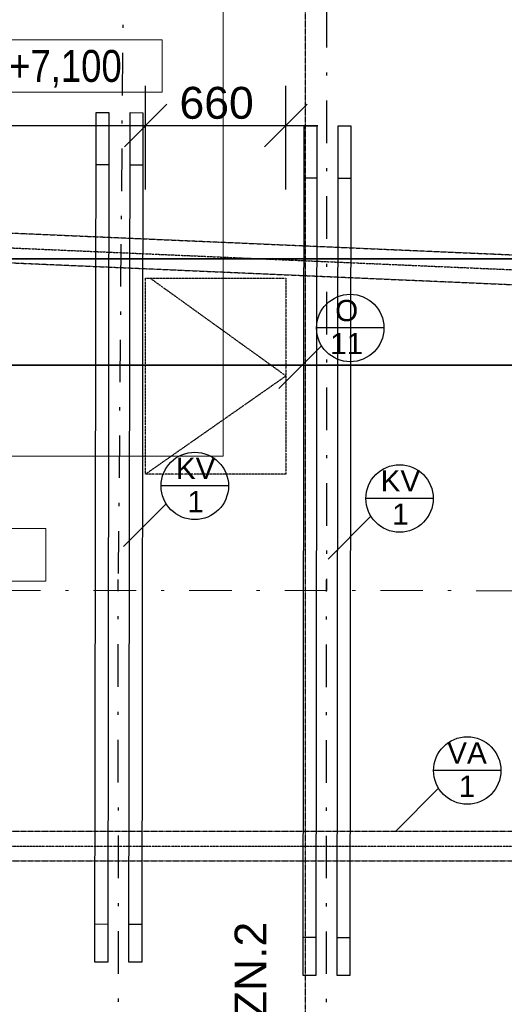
# Model space of a CAD drawing. Header units: millimetres. Extents: x -24674 to 2959, y -2716 to 20653.
# Tile 64 of 161: x -14075 to -11795, y 2320 to 6953. Entities that reach past the tile are written whole.
import ezdxf

# ---------------------------------------------------------------- set-up
doc = ezdxf.new("R2010")
doc.units = ezdxf.units.MM
doc.header["$MEASUREMENT"] = 0
for name, pattern in [('Čerchovaná', [450, 200, -117.5, 15, -117.5]), ('Čerchovaná M', [4.5, 2.5, -0.85, 0.3, -0.85]), ('Čerchovaná S', [3.5, 1.5, -0.85, 0.3, -0.85]), ('čárkovaná 3', [1.5, 1, -0.5])]:
    doc.linetypes.add(name, pattern=pattern)
for name, color, linetype in [('9._POHLED ZÁPADNÍ_1_0', 7, 'Continuous'), ('9._POHLED ZÁPADNÍ_1_2D prvky - obecné', 7, 'Continuous'), ('9._POHLED ZÁPADNÍ_1_Anotace - SP', 7, 'Continuous'), ('9._POHLED ZÁPADNÍ_1_Kóty - SP', 7, 'Continuous'), ('9._POHLED ZÁPADNÍ_1_LINEA_TABLA', 7, 'Continuous'), ('9._POHLED ZÁPADNÍ_1_Nové_Konstrukce - krov', 7, 'Continuous'), ('9._POHLED ZÁPADNÍ_1_Nové_Kresby a obrázky', 7, 'Continuous'), ('9._POHLED ZÁPADNÍ_1_Nové_Kóty - SP', 7, 'Continuous'), ('9._POHLED ZÁPADNÍ_1_Nové_Popis', 7, 'Continuous'), ('9._POHLED ZÁPADNÍ_1_Popis', 7, 'Continuous'), ('9._POHLED ZÁPADNÍ_1_TZB - elektroinstalace', 7, 'Continuous')]:
    doc.layers.add(name, color=color, linetype=linetype)
doc.styles.add('GENEROVANÝ_STYL_1', font='txt')
doc.styles.add('GENEROVANÝ_STYL_2', font='txt')
doc.styles.add('GENEROVANÝ_STYL_3', font='txt')

msp = doc.modelspace()

# ---------------------------------------------------------------- linework, layer by layer
at = {"layer": '9._POHLED ZÁPADNÍ_1_2D prvky - obecné', "color": 214, "linetype": 'Čerchovaná', "lineweight": 20}
msp.add_line((-20477.7, 4271.9), (-359.7, 4258.9), dxfattribs=at)
at = {"layer": '9._POHLED ZÁPADNÍ_1_Anotace - SP', "color": 154, "linetype": 'Continuous', "lineweight": 13}
for p, q in [((-13404.1, 6858.5), (-14316.5, 6858.5)), ((-13404.1, 6611.5), (-13404.1, 6858.5)), ((-14316.5, 6611.5), (-13404.1, 6611.5)), ((-13952.6, 4558.4), (-14865.1, 4558.4)), ((-13952.6, 4311.3), (-13952.6, 4558.4)), ((-14865.1, 4311.3), (-13952.6, 4311.3))]:
    msp.add_line(p, q, dxfattribs=at)
at = {"layer": '9._POHLED ZÁPADNÍ_1_LINEA_TABLA', "color": 251, "linetype": 'Continuous', "lineweight": 13, "true_color": 0x6a6a6a}
for p, q in [((-13118.3, 4898.8), (-13118.3, 8780.2)), ((-14471.4, 4898.8), (-13118.3, 4898.8))]:
    msp.add_line(p, q, dxfattribs=at)
at = {"layer": '9._POHLED ZÁPADNÍ_1_Nové_Konstrukce - krov', "color": 1, "linetype": 'Čerchovaná', "lineweight": 25}
for p, q in [((-13569.7, 9496.5), (-13611.8, 4318.2)), ((-12632, 9272.1), (-12632, 4266.5)), ((-13609.2, 214.5), (-13611.8, 4318.2)), ((-12629.4, 213.1), (-12632, 4316.8))]:
    msp.add_line(p, q, dxfattribs=at)
at = {"layer": '9._POHLED ZÁPADNÍ_1_Nové_Konstrukce - krov', "color": 1, "linetype": 'Continuous', "lineweight": 25}
for p, q in [((-13721, 2519), (-13715.9, 6515.4)), ((-13715.9, 6515.4), (-13655.9, 6515.3)), ((-13655.9, 6515.3), (-13661, 2518.9)), ((-13561, 2518.8), (-13555.9, 6515.2)), ((-13555.9, 6515.2), (-13495.9, 6515.1)), ((-13495.9, 6515.1), (-13501, 2518.7)), ((-12741.4, 2456.4), (-12736.2, 6452.8)), ((-12736.2, 6452.8), (-12676.2, 6452.7)), ((-12676.2, 6452.7), (-12681.4, 2456.3)), ((-12581.4, 2456.2), (-12576.2, 6452.6)), ((-12576.2, 6452.6), (-12516.2, 6452.5)), ((-12516.2, 6452.5), (-12521.4, 2456.1)), ((-13656.2, 6269), (-13716.2, 6269)), ((-13496.2, 6268.8), (-13556.2, 6268.8)), ((-12676.5, 6206.4), (-12736.5, 6206.4)), ((-12516.5, 6206.2), (-12576.5, 6206.2)), ((-13660.8, 2696.6), (-13720.8, 2696.7)), ((-13500.8, 2696.4), (-13560.8, 2696.5)), ((-12681.1, 2634), (-12741.1, 2634.1)), ((-12521.1, 2633.8), (-12581.1, 2633.9)), ((-13661, 2518.9), (-13721, 2519)), ((-13501, 2518.7), (-13561, 2518.8)), ((-12681.4, 2456.3), (-12741.4, 2456.4)), ((-12521.4, 2456.1), (-12581.4, 2456.2))]:
    msp.add_line(p, q, dxfattribs=at)
at = {"layer": '9._POHLED ZÁPADNÍ_1_Nové_Konstrukce - krov', "color": 1, "linetype": 'Čerchovaná M', "lineweight": 25}
for p, q in [((-15764, 6020.7), (-491.5, 5356.6)), ((-15770.1, 5880.8), (-497.6, 5216.8)), ((-15807.8, 3134.7), (-507.3, 3135.7)), ((-15807.8, 3134.7), (-507.3, 3135.7)), ((-15807.8, 2994.7), (-507.3, 2995.7)), ((-15807.8, 2994.7), (-507.3, 2995.7))]:
    msp.add_line(p, q, dxfattribs=at)
at = {"layer": '9._POHLED ZÁPADNÍ_1_Nové_Konstrukce - krov', "color": 1, "linetype": 'Čerchovaná S', "lineweight": 25}
for p, q in [((-15767, 5950.8), (-494.6, 5286.7)), ((-15807.8, 3064.7), (-507.3, 3065.7)), ((-15807.8, 3064.7), (-507.3, 3065.7))]:
    msp.add_line(p, q, dxfattribs=at)
at = {"layer": '9._POHLED ZÁPADNÍ_1_Nové_Kresby a obrázky', "color": 1, "linetype": 'Čerchovaná S', "lineweight": 25}
for p, q in [((-13482.8, 5736.2), (-12822.6, 5736.2)), ((-13482.8, 4815.2), (-13482.8, 5736.2)), ((-12822.6, 5736.2), (-12822.6, 4815.2)), ((-12822.6, 4815.2), (-13482.8, 4815.2))]:
    msp.add_line(p, q, dxfattribs=at)
at = {"layer": '9._POHLED ZÁPADNÍ_1_Nové_Kresby a obrázky', "color": 1, "linetype": 'čárkovaná 3', "lineweight": 25}
for p, q in [((-12822.6, 5276.7), (-13461.3, 5736.2)), ((-13482.8, 4815.2), (-12822.6, 5276.7))]:
    msp.add_line(p, q, dxfattribs=at)
at = {"layer": '9._POHLED ZÁPADNÍ_1_Nové_Kóty - SP', "color": 1, "linetype": 'Continuous', "lineweight": 25}
for p, q in [((-13482.8, 6154.4), (-13482.8, 6641.9)), ((-12822.6, 6154.4), (-12822.6, 6641.9)), ((-13382.8, 6554.4), (-13582.8, 6354.4)), ((-12922.6, 6354.4), (-12722.6, 6554.4)), ((-15762.5, 6454.4), (-13482.8, 6454.4)), ((-13482.8, 6454.4), (-12822.6, 6454.4)), ((-12822.6, 6454.4), (-12672.6, 6454.4))]:
    msp.add_line(p, q, dxfattribs=at)
at = {"layer": '9._POHLED ZÁPADNÍ_1_Nové_Popis', "color": 1, "linetype": 'Čerchovaná M', "lineweight": 25}
msp.add_line((-12732.3, 8764.3), (-12732.3, 750.7), dxfattribs=at)
at = {"layer": '9._POHLED ZÁPADNÍ_1_Nové_Popis', "color": 1, "linetype": 'Continuous', "lineweight": 25}
for p, q in [((-12361.2, 5502.2), (-12678.4, 5502.2)), ((-12654.5, 5418.5), (-12856.1, 5216.9)), ((-13092.6, 4759.1), (-13409.8, 4759.1)), ((-12128.8, 4700.1), (-12446, 4700.1)), ((-13385.9, 4675.4), (-13587.5, 4473.8)), ((-12422.1, 4616.4), (-12623.7, 4414.8)), ((-11810.4, 3420.3), (-12127.6, 3420.3)), ((-12103.7, 3336.6), (-12305.3, 3134.9))]:
    msp.add_line(p, q, dxfattribs=at)
for centre in [(-12519.8, 5502.2), (-13251.2, 4759.1), (-12287.4, 4700.1), (-11969, 3420.3)]:
    msp.add_circle(centre, 158.6, dxfattribs=at)
at = {"layer": '9._POHLED ZÁPADNÍ_1_TZB - elektroinstalace', "color": 92, "linetype": 'Continuous', "lineweight": 35, "true_color": 0x00d700, "flags": 128}
for points in [[(-15547.3, 5662.7), (-15547.3, 5827.6), (-6422.3, 5827.6), (-6422.3, 9077.6)], [(-15547.3, 5492.5), (-15547.3, 5327.6), (-11047.3, 5327.6), (-11047.3, 4577.6)]]:
    msp.add_lwpolyline(points, dxfattribs=at)

# ---------------------------------------------------------------- texts
at = {"layer": '9._POHLED ZÁPADNÍ_1_0', "color": 1, "linetype": 'Continuous', "lineweight": 25, "insert": (-12911.7, 1020.4), "char_height": 150, "attachment_point": 7, "rotation": 90, "style": 'GENEROVANÝ_STYL_1'}
msp.add_mtext('\\A1;{\\pql;\\fArial|b0|i0|c238|p38;IPE 240 - POZN.2}', dxfattribs=at)
at = {"layer": '9._POHLED ZÁPADNÍ_1_Anotace - SP', "color": 154, "linetype": 'Continuous', "lineweight": 13, "insert": (-13860.3, 6721.1), "char_height": 150, "attachment_point": 5, "style": 'GENEROVANÝ_STYL_3'}
msp.add_mtext('\\A1;{\\pqc;\\fArial Narrow|b0|i0|c238|p34;+\\fArial Narrow|b0|i0|c238|p34;7,10\\fArial Narrow|b0|i0|c238|p34;0}', dxfattribs=at)
at = {"layer": '9._POHLED ZÁPADNÍ_1_Kóty - SP', "color": 1, "linetype": 'Continuous', "lineweight": 25, "insert": (-13323.4, 6484.4), "char_height": 150, "width": 341.487, "attachment_point": 7, "style": 'GENEROVANÝ_STYL_2'}
msp.add_mtext('\\A1;{\\pql;\\fArial|b0|i0|c0|p38;660}', dxfattribs=at)
at = {"layer": '9._POHLED ZÁPADNÍ_1_Popis', "color": 1, "linetype": 'Continuous', "lineweight": 25, "char_height": 100, "attachment_point": 5, "style": 'GENEROVANÝ_STYL_1'}
for s, insert, line_spacing_factor in [('\\A1;{\\pqc;\\fArial|b0|i0|c238|p38;O\\P\\pqc;\\fArial|b0|i0|c238|p38;11}', (-12536.4, 5506.7), 0.931125), ('\\A1;{\\pqc;\\fArial|b0|i0|c238|p38;KV\\P\\pqc;\\fArial|b0|i0|c238|p38;1}', (-13247.2, 4763.7), 0.9406), ('\\A1;{\\pqc;\\fArial|b0|i0|c238|p38;KV\\P\\pqc;\\fArial|b0|i0|c238|p38;1}', (-12283.4, 4704.7), 0.9406), ('\\A1;{\\pqc;\\fArial|b0|i0|c238|p38;VA\\P\\pqc;\\fArial|b0|i0|c238|p38;1}', (-11970.1, 3424.8), 0.9406)]:
    msp.add_mtext(s, dxfattribs=dict(at, insert=insert, line_spacing_factor=line_spacing_factor))

doc.saveas('drawing.dxf')
